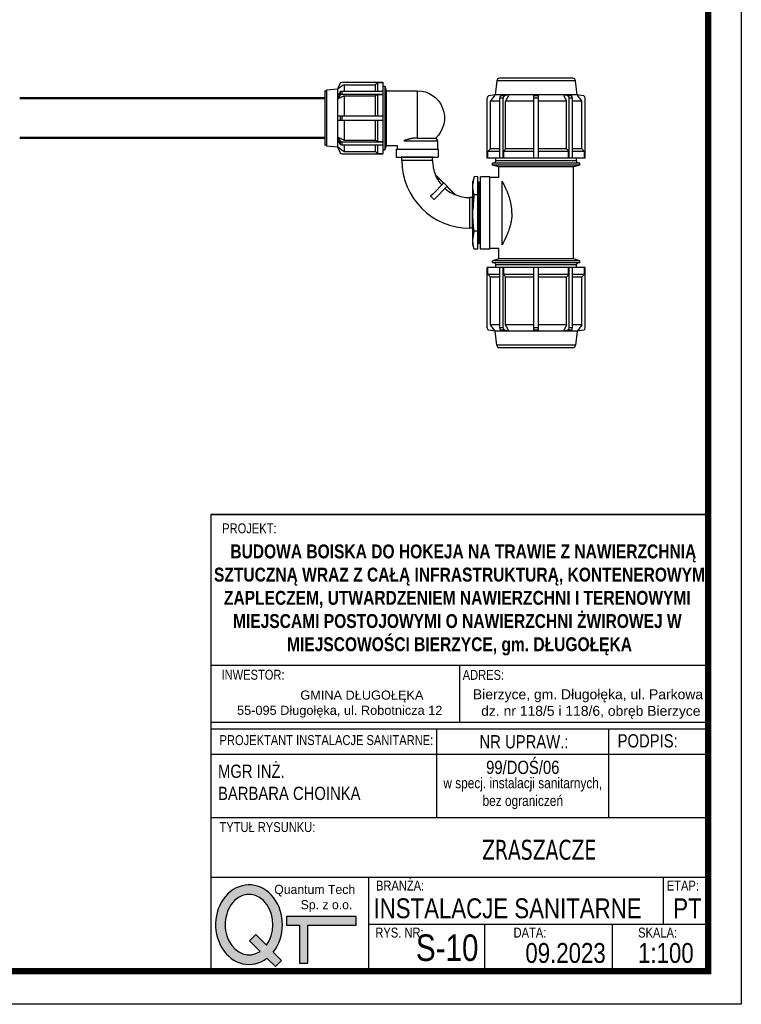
# Model space of a CAD drawing. Extents: x -118729 to -53705, y 33529 to 45095.
# Tile 55 of 83: x -60495 to -59407, y 33529 to 35014. Entities that reach past the tile are written whole.
import ezdxf

# ---------------------------------------------------------------- set-up
doc = ezdxf.new("R2010")
doc.units = 0
doc.header["$LTSCALE"] = 10
doc.header["$MEASUREMENT"] = 0
doc.linetypes.add('phl_thick', pattern=[0])
doc.layers.get('0').update_dxf_attribs({"color": 9, "linetype": 'CONTINUOUS'})
doc.layers.add('AM_0', color=7, linetype='CONTINUOUS', lineweight=50)
doc.layers.add('projection', color=7, linetype='CONTINUOUS')
doc.styles.add('PS-opis-bg', font='txt', dxfattribs={"width": 0.8})

# ---------------------------------------------------------------- blocks, each defined once
blk = doc.blocks.new('A$C37DB20B2')
at = {"layer": 'projection', "color": 7, "linetype": 'phl_thick'}
for p, q in [((24, 122.3), (29, 133.5)), ((31.8, 135.5), (109, 135.5)), ((34.3, 129.4), (36.1, 130.6)), ((36.1, 130.6), (95, 130.6)), ((36.1, 118.5), (36.1, 130.6)), ((95, 130.6), (95.6, 131.2)), ((95, 118.5), (95, 130.6)), ((95.6, 131.2), (96.1, 131.7)), ((96.1, 131.7), (96.7, 132.3)), ((96.7, 132.3), (97.3, 132.9)), ((97.3, 132.9), (97.8, 133.5)), ((97.8, 133.5), (98.4, 134)), ((98.4, 134), (99, 134.6)), ((99, 134.6), (109, 134.6)), ((99, 118.5), (99, 134.6)), ((109, 134.6), (109, 135.5)), ((109, 134.8), (109, 134.8)), ((109, 0.8), (109, 134.8)), ((134.5, 141.8), (213.5, 141.8)), ((134.5, 126.3), (134.5, 141.8)), ((213.5, 126.3), (213.5, 141.8)), ((0, 18.4), (0, 117.1)), ((3, 120.1), (24, 122.3)), ((3, 15.4), (3, 120.1)), ((24, 122.3), (24.2, 122.3)), ((24, 13.3), (24, 122.3)), ((24, 109.1), (29, 117.1)), ((24, 103.5), (29, 111.4)), ((24.2, 122.3), (25.8, 123.4)), ((25.8, 123.4), (27.5, 124.5)), ((27.5, 124.5), (29.1, 125.7)), ((29, 111.4), (29, 117.1)), ((29.1, 125.7), (30.8, 126.9)), ((30.8, 126.9), (32.6, 128.1)), ((31.8, 118.5), (109, 118.5)), ((31.8, 112.8), (31.8, 118.5)), ((31.8, 112.8), (109, 112.8)), ((32.6, 128.1), (34.3, 129.4)), ((97.3, 111), (97.8, 111.4)), ((97.8, 111.4), (98.4, 111.8)), ((98.4, 111.8), (99, 112.2)), ((99, 112.2), (109, 112.2)), ((99, 71.8), (99, 112.2)), ((109, 127.8), (113, 127.8)), ((109, 112.2), (109, 118.5)), ((115.3, 119.3), (113, 127.8)), ((113, 7.8), (113, 127.8)), ((115.3, 119.3), (136, 119.3)), ((115.3, 16.3), (115.3, 119.3)), ((134.5, 126.3), (213.5, 126.3)), ((136, 119.3), (136, 126.3)), ((212, 110.7), (212, 126.3)), ((24, 103.5), (24.2, 103.5)), ((24.2, 103.5), (25.8, 104.3)), ((25.8, 104.3), (27.5, 105.1)), ((27.5, 105.1), (29.1, 105.9)), ((29.1, 105.9), (30.8, 106.7)), ((30.8, 106.7), (32.6, 107.6)), ((32.6, 107.6), (34.3, 108.5)), ((34.3, 108.5), (36.1, 109.4)), ((36.1, 109.4), (95, 109.4)), ((36.1, 71.8), (36.1, 109.4)), ((95, 109.4), (95.6, 109.8)), ((95, 71.8), (95, 109.4)), ((95.6, 109.8), (96.1, 110.2)), ((96.1, 110.2), (96.7, 110.6)), ((96.7, 110.6), (97.3, 111)), ((148.7, 110.7), (212, 110.7)), ((149.3, 110.5), (148.7, 110.7)), ((149.9, 110.3), (149.3, 110.5)), ((150.6, 110), (149.9, 110.3)), ((151.2, 109.8), (150.6, 110)), ((151.9, 109.6), (151.2, 109.8)), ((152.6, 109.3), (151.9, 109.6)), ((153.3, 109.1), (152.6, 109.3)), ((153.9, 108.9), (153.3, 109.1)), ((154.6, 108.7), (153.9, 108.9)), ((155.3, 108.4), (154.6, 108.7)), ((156, 108.2), (155.3, 108.4)), ((156.8, 108), (156, 108.2)), ((157.5, 107.8), (156.8, 108)), ((158.2, 107.6), (157.5, 107.8)), ((158.9, 107.5), (158.2, 107.6)), ((159.7, 107.3), (158.9, 107.5)), ((160.4, 107.1), (159.7, 107.3)), ((161.2, 106.9), (160.4, 107.1)), ((161.9, 106.8), (161.2, 106.9)), ((162.7, 106.6), (161.9, 106.8)), ((163.4, 106.5), (162.7, 106.6)), ((164.2, 106.4), (163.4, 106.5)), ((164.9, 106.2), (164.2, 106.4)), ((165.7, 106.1), (164.9, 106.2)), ((166.5, 106), (165.7, 106.1)), ((167.2, 105.9), (166.5, 106)), ((168, 105.8), (167.2, 105.9)), ((168.7, 105.8), (168, 105.8)), ((169.5, 105.7), (168.7, 105.8)), ((170.3, 105.7), (169.5, 105.7)), ((171, 105.6), (170.3, 105.7)), ((171.8, 105.6), (171, 105.6)), ((172.5, 105.6), (171.8, 105.6)), ((173.3, 105.5), (172.5, 105.6)), ((174, 105.5), (173.3, 105.5)), ((174, 105.5), (209, 105.5)), ((174, 16.3), (174, 105.5)), ((209, 105.5), (212, 110.7)), ((24, 71.8), (109, 71.8)), ((24, 63.8), (109, 63.8)), ((29, 63.8), (29, 71.8)), ((31.8, 63.8), (31.8, 71.8)), ((36.1, 26.1), (36.1, 63.8)), ((95, 26.1), (95, 63.8)), ((99, 23.3), (99, 63.8)), ((109, 63.8), (109, 71.8)), ((29, 24.1), (24, 32)), ((24.2, 32), (24, 32)), ((29, 18.4), (24, 26.4)), ((25.8, 31.2), (24.2, 32)), ((27.5, 30.4), (25.8, 31.2)), ((29.1, 29.6), (27.5, 30.4)), ((29, 18.4), (29, 24.1)), ((30.8, 28.8), (29.1, 29.6)), ((32.6, 27.9), (30.8, 28.8)), ((31.8, 22.7), (109, 22.7)), ((31.8, 17), (31.8, 22.7)), ((34.3, 27), (32.6, 27.9)), ((36.1, 26.1), (34.3, 27)), ((36.1, 26.1), (95, 26.1)), ((95.6, 25.7), (95, 26.1)), ((96.1, 25.3), (95.6, 25.7)), ((96.7, 24.9), (96.1, 25.3)), ((97.3, 24.5), (96.7, 24.9)), ((97.8, 24.1), (97.3, 24.5)), ((98.4, 23.7), (97.8, 24.1)), ((99, 23.3), (98.4, 23.7)), ((99, 23.3), (109, 23.3)), ((109, 22.7), (109, 23.3)), ((109, 17), (109, 22.7)), ((24, 13.3), (3, 15.4)), ((29, 2), (24, 13.3)), ((24.2, 13.2), (24, 13.3)), ((25.8, 12.1), (24.2, 13.2)), ((27.5, 11), (25.8, 12.1)), ((29.1, 9.8), (27.5, 11)), ((30.8, 8.6), (29.1, 9.8)), ((32.6, 7.4), (30.8, 8.6)), ((31.8, 17), (109, 17)), ((31.8, 0), (109, 0)), ((34.3, 6.1), (32.6, 7.4)), ((36.1, 4.9), (34.3, 6.1)), ((36.1, 4.9), (36.1, 17)), ((36.1, 4.9), (95, 4.9)), ((95, 4.9), (95, 17)), ((95.6, 4.3), (95, 4.9)), ((96.1, 3.8), (95.6, 4.3)), ((96.7, 3.2), (96.1, 3.8)), ((97.3, 2.6), (96.7, 3.2)), ((97.8, 2), (97.3, 2.6)), ((98.4, 1.5), (97.8, 2)), ((99, 0.9), (98.4, 1.5)), ((99, 0.9), (99, 17)), ((99, 0.9), (109, 0.9)), ((109, 7.8), (113, 7.8)), ((109, 0), (109, 0.9)), ((109, 0.8), (109, 0.8)), ((113, 7.8), (115.3, 16.3)), ((115.3, 16.3), (174, 16.3))]:
    blk.add_line(p, q, dxfattribs=at)
for centre, radius, start, end in [((31.8, 132.5), 3, 89.9999, 159.9999), ((3, 117.1), 3, 90, 180), ((174, 67.8), 51.5, 270, 47.2009), ((3, 18.4), 3, 180, 270), ((31.8, 3), 3, 200.0001, 270.0001)]:
    blk.add_arc(centre, radius, start, end, dxfattribs=at)
for centre, start_param, end_param in [((31.8, 116.4), 1.570795, 2.792526), ((31.8, 110.7), 1.570795, 2.792527), ((31.8, 24.8), 3.490659, 4.71239), ((31.8, 19.1), 3.49066, 4.71239)]:
    blk.add_ellipse(centre, major_axis=(3, 0), ratio=0.707107, start_param=start_param, end_param=end_param, dxfattribs=at)
blk = doc.blocks.new('A$C4C9C34B3')
at = {"layer": 'projection', "color": 7, "linetype": 'phl_thick'}
for p, q in [((185.6, 197.5), (322.4, 197.5)), ((185.6, 180), (185.6, 197.5)), ((322.4, 180), (322.4, 197.5)), ((5, 166.6), (31, 170)), ((31, 170), (33, 182.5)), ((31.2, 170), (31, 170)), ((31, 15), (31, 170)), ((31.2, 170), (32.8, 171.1)), ((32.8, 171.1), (34.5, 172.3)), ((34.5, 172.3), (36.2, 173.5)), ((36.2, 173.5), (37.9, 174.7)), ((37.3, 185), (151, 185)), ((37.9, 174.7), (39.6, 175.9)), ((39.6, 175.9), (41.4, 177.1)), ((41.4, 177.1), (43.1, 178.4)), ((43.1, 178.4), (133, 178.4)), ((43.1, 161.1), (43.1, 178.4)), ((133, 178.4), (133.7, 179.1)), ((133, 161.1), (133, 178.4)), ((133.7, 179.1), (135.1, 180.5)), ((135.1, 180.5), (135.8, 181.2)), ((135.8, 181.2), (136.5, 181.9)), ((136.5, 181.9), (137.3, 182.7)), ((137.3, 182.7), (138, 183.4)), ((138, 183.4), (151, 183.4)), ((138, 161.1), (138, 183.4)), ((151, 183.4), (151, 185)), ((151, 183.5), (151, 183.5)), ((151, 1.5), (151, 183.5)), ((151, 168.5), (156, 168.5)), ((156, 16.5), (156, 168.5)), ((160, 175), (164, 175)), ((160, 10), (160, 175)), ((167.2, 163), (164, 175)), ((164, 10), (164, 175)), ((185.6, 180), (322.4, 180)), ((187, 163), (187, 180)), ((321, 163), (321, 180)), ((340.8, 163), (344, 175)), ((344, 175), (348, 175)), ((344, 10), (344, 175)), ((348, 10), (348, 175)), ((352, 168.5), (357, 168.5)), ((352, 16.5), (352, 168.5)), ((357, 185), (470.7, 185)), ((357, 183.4), (357, 185)), ((357, 183.5), (357, 183.5)), ((357, 1.5), (357, 183.5)), ((357, 183.4), (370, 183.4)), ((370.7, 182.7), (370, 183.4)), ((370, 161.1), (370, 183.4)), ((371.5, 181.9), (370.7, 182.7)), ((372.2, 181.2), (371.5, 181.9)), ((372.9, 180.5), (372.2, 181.2)), ((374.3, 179.1), (372.9, 180.5)), ((375, 178.4), (374.3, 179.1)), ((375, 178.4), (464.9, 178.4)), ((375, 161.1), (375, 178.4)), ((466.6, 177.1), (464.9, 178.4)), ((464.9, 161.1), (464.9, 178.4)), ((468.4, 175.9), (466.6, 177.1)), ((470.1, 174.7), (468.4, 175.9)), ((471.8, 173.5), (470.1, 174.7)), ((473.5, 172.3), (471.8, 173.5)), ((475.2, 171.1), (473.5, 172.3)), ((477, 170), (475, 182.5)), ((476.8, 170), (475.2, 171.1)), ((476.8, 170), (477, 170)), ((503, 166.6), (477, 170)), ((477, 150.5), (477, 170)), ((0, 23.4), (0, 161.6)), ((5, 18.4), (5, 166.6)), ((31, 150.5), (33, 159.3)), ((31, 144.1), (33, 153)), ((33, 153), (33, 159.3)), ((37.3, 161.1), (151, 161.1)), ((37.3, 154.7), (37.3, 161.1)), ((37.3, 154.7), (151, 154.7)), ((39.6, 148.3), (41.4, 149.2)), ((41.4, 149.2), (43.1, 150)), ((43.1, 150), (133, 150)), ((43.1, 97), (43.1, 150)), ((133, 150), (133.7, 150.5)), ((133, 97), (133, 150)), ((133.7, 150.5), (134.4, 151)), ((134.4, 151), (135.1, 151.5)), ((135.1, 151.5), (135.8, 152)), ((135.8, 152), (136.5, 152.6)), ((136.5, 152.6), (137.3, 153.1)), ((137.3, 153.1), (138, 153.6)), ((138, 153.6), (151, 153.6)), ((138, 97), (138, 153.6)), ((151, 154.7), (151, 161.1)), ((151, 153.6), (151, 154.7)), ((167.2, 163), (187, 163)), ((167.2, 22), (167.2, 163)), ((194.5, 156.2), (193.9, 156.5)), ((193.9, 156.5), (314.1, 156.5)), ((195.2, 155.8), (194.5, 156.2)), ((195.9, 155.4), (195.2, 155.8)), ((196.6, 155.1), (195.9, 155.4)), ((197.3, 154.7), (196.6, 155.1)), ((198, 154.4), (197.3, 154.7)), ((198.7, 154), (198, 154.4)), ((199.4, 153.6), (198.7, 154)), ((200.2, 153.2), (199.4, 153.6)), ((200.9, 152.9), (200.2, 153.2)), ((201.7, 152.5), (200.9, 152.9)), ((202.5, 152.1), (201.7, 152.5)), ((203.3, 151.7), (202.5, 152.1)), ((204.1, 151.3), (203.3, 151.7)), ((204.9, 151), (204.1, 151.3)), ((205.7, 150.6), (204.9, 151)), ((206.5, 150.2), (205.7, 150.6)), ((207.4, 149.8), (206.5, 150.2)), ((208.2, 149.4), (207.4, 149.8)), ((209.1, 149), (208.2, 149.4)), ((209.9, 148.7), (209.1, 149)), ((210.8, 148.3), (209.9, 148.7)), ((297.2, 148.3), (298.1, 148.7)), ((298.1, 148.7), (298.9, 149)), ((298.9, 149), (299.8, 149.4)), ((299.8, 149.4), (300.6, 149.8)), ((300.6, 149.8), (301.5, 150.2)), ((301.5, 150.2), (302.3, 150.6)), ((302.3, 150.6), (303.1, 151)), ((303.1, 151), (303.9, 151.3)), ((303.9, 151.3), (304.7, 151.7)), ((304.7, 151.7), (305.5, 152.1)), ((305.5, 152.1), (306.3, 152.5)), ((306.3, 152.5), (307.1, 152.9)), ((307.1, 152.9), (307.8, 153.2)), ((307.8, 153.2), (308.6, 153.6)), ((308.6, 153.6), (309.3, 154)), ((309.3, 154), (310, 154.4)), ((310, 154.4), (310.7, 154.7)), ((310.7, 154.7), (311.4, 155.1)), ((311.4, 155.1), (312.1, 155.4)), ((312.1, 155.4), (312.8, 155.8)), ((312.8, 155.8), (313.5, 156.2)), ((313.5, 156.2), (314.1, 156.5)), ((321, 163), (340.8, 163)), ((340.8, 22), (340.8, 163)), ((357, 164.5), (357, 164.5)), ((357, 161.1), (470.7, 161.1)), ((357, 154.7), (357, 161.1)), ((357, 154.7), (470.7, 154.7)), ((357, 153.6), (357, 154.7)), ((357, 153.6), (370, 153.6)), ((370.7, 153.1), (370, 153.6)), ((370, 97), (370, 153.6)), ((371.5, 152.6), (370.7, 153.1)), ((372.2, 152), (371.5, 152.6)), ((372.9, 151.5), (372.2, 152)), ((373.6, 151), (372.9, 151.5)), ((374.3, 150.5), (373.6, 151)), ((375, 150), (374.3, 150.5)), ((375, 150), (464.9, 150)), ((375, 97), (375, 150)), ((466.6, 149.2), (464.9, 150)), ((464.9, 97), (464.9, 150)), ((468.4, 148.3), (466.6, 149.2)), ((470.7, 154.7), (470.7, 161.1)), ((477, 150.5), (475, 159.3)), ((475, 153), (475, 159.3)), ((477, 144.1), (475, 153)), ((477, 147.3), (477, 150.5)), ((503, 18.4), (503, 166.6)), ((508, 23.4), (508, 161.6)), ((31.2, 144.1), (31, 144.1)), ((31.2, 144.1), (32.8, 144.9)), ((32.8, 144.9), (34.5, 145.7)), ((34.5, 145.7), (36.2, 146.6)), ((36.2, 146.6), (37.9, 147.4)), ((37.9, 147.4), (39.6, 148.3)), ((211.7, 147.9), (210.8, 148.3)), ((212.6, 147.5), (211.7, 147.9)), ((213.5, 147.2), (212.6, 147.5)), ((214.4, 146.8), (213.5, 147.2)), ((215.3, 146.4), (214.4, 146.8)), ((216.2, 146.1), (215.3, 146.4)), ((217.1, 145.7), (216.2, 146.1)), ((218.1, 145.4), (217.1, 145.7)), ((219, 145), (218.1, 145.4)), ((219.9, 144.7), (219, 145)), ((220.9, 144.3), (219.9, 144.7)), ((221.9, 144), (220.9, 144.3)), ((222.8, 143.7), (221.9, 144)), ((223.8, 143.3), (222.8, 143.7)), ((224.8, 143), (223.8, 143.3)), ((225.7, 142.7), (224.8, 143)), ((226.7, 142.4), (225.7, 142.7)), ((227.7, 142.1), (226.7, 142.4)), ((228.7, 141.8), (227.7, 142.1)), ((229.7, 141.6), (228.7, 141.8)), ((230.7, 141.3), (229.7, 141.6)), ((231.7, 141), (230.7, 141.3)), ((232.7, 140.8), (231.7, 141)), ((233.8, 140.6), (232.7, 140.8)), ((234.8, 140.3), (233.8, 140.6)), ((235.8, 140.1), (234.8, 140.3)), ((236.8, 139.9), (235.8, 140.1)), ((237.9, 139.7), (236.8, 139.9)), ((238.9, 139.5), (237.9, 139.7)), ((239.9, 139.3), (238.9, 139.5)), ((241, 139.2), (239.9, 139.3)), ((242, 139), (241, 139.2)), ((243.1, 138.9), (242, 139)), ((244.1, 138.8), (243.1, 138.9)), ((245.1, 138.6), (244.1, 138.8)), ((246.2, 138.5), (245.1, 138.6)), ((247.2, 138.5), (246.2, 138.5)), ((248.3, 138.4), (247.2, 138.5)), ((249.3, 138.3), (248.3, 138.4)), ((250.4, 138.3), (249.3, 138.3)), ((251.4, 138.2), (250.4, 138.3)), ((252.4, 138.2), (251.4, 138.2)), ((253.5, 138.2), (252.4, 138.2)), ((253.5, 138.2), (254.5, 138.2)), ((254.5, 138.2), (255.6, 138.2)), ((255.6, 138.2), (256.6, 138.2)), ((256.6, 138.2), (257.6, 138.3)), ((257.6, 138.3), (258.7, 138.3)), ((258.7, 138.3), (259.7, 138.4)), ((259.7, 138.4), (260.8, 138.5)), ((260.8, 138.5), (261.8, 138.5)), ((261.8, 138.5), (262.9, 138.6)), ((262.9, 138.6), (263.9, 138.8)), ((263.9, 138.8), (264.9, 138.9)), ((264.9, 138.9), (266, 139)), ((266, 139), (267, 139.2)), ((267, 139.2), (268.1, 139.3)), ((268.1, 139.3), (269.1, 139.5)), ((269.1, 139.5), (270.1, 139.7)), ((270.1, 139.7), (271.2, 139.9)), ((271.2, 139.9), (272.2, 140.1)), ((272.2, 140.1), (273.2, 140.3)), ((273.2, 140.3), (274.2, 140.6)), ((274.2, 140.6), (275.3, 140.8)), ((275.3, 140.8), (276.3, 141)), ((276.3, 141), (277.3, 141.3)), ((277.3, 141.3), (278.3, 141.6)), ((278.3, 141.6), (279.3, 141.8)), ((279.3, 141.8), (280.3, 142.1)), ((280.3, 142.1), (281.3, 142.4)), ((281.3, 142.4), (282.3, 142.7)), ((282.3, 142.7), (283.2, 143)), ((283.2, 143), (284.2, 143.3)), ((284.2, 143.3), (285.2, 143.7)), ((285.2, 143.7), (286.1, 144)), ((286.1, 144), (287.1, 144.3)), ((287.1, 144.3), (288.1, 144.7)), ((288.1, 144.7), (289, 145)), ((289, 145), (289.9, 145.4)), ((289.9, 145.4), (290.9, 145.7)), ((290.9, 145.7), (291.8, 146.1)), ((291.8, 146.1), (292.7, 146.4)), ((292.7, 146.4), (293.6, 146.8)), ((293.6, 146.8), (294.5, 147.2)), ((294.5, 147.2), (295.4, 147.5)), ((295.4, 147.5), (296.3, 147.9)), ((296.3, 147.9), (297.2, 148.3)), ((470.1, 147.4), (468.4, 148.3)), ((471.8, 146.6), (470.1, 147.4)), ((473.5, 145.7), (471.8, 146.6)), ((475.2, 144.9), (473.5, 145.7)), ((476.8, 144.1), (475.2, 144.9)), ((476.8, 144.1), (477, 144.1)), ((477, 144.1), (477, 147.3)), ((477, 97), (477, 144.1)), ((31, 97), (151, 97)), ((33, 88), (33, 97)), ((37.3, 88), (37.3, 97)), ((151, 88), (151, 97)), ((357, 97), (470.7, 97)), ((357, 88), (357, 97)), ((470.7, 97), (475, 97)), ((470.7, 88), (470.7, 97)), ((475, 97), (477, 97)), ((475, 88), (475, 97)), ((477, 92.5), (477, 97)), ((31, 88), (151, 88)), ((43.1, 35), (43.1, 88)), ((133, 35), (133, 88)), ((138, 31.4), (138, 88)), ((357, 88), (470.7, 88)), ((370, 31.4), (370, 88)), ((375, 35), (375, 88)), ((464.9, 35), (464.9, 88)), ((470.7, 88), (475, 88)), ((475, 88), (477, 88)), ((477, 88), (477, 92.5)), ((477, 40.9), (477, 88)), ((33, 32), (31, 40.9)), ((31, 40.9), (31.2, 40.9)), ((32.8, 40.1), (31.2, 40.9)), ((34.5, 39.3), (32.8, 40.1)), ((36.2, 38.4), (34.5, 39.3)), ((37.9, 37.6), (36.2, 38.4)), ((39.6, 36.7), (37.9, 37.6)), ((468.4, 36.7), (470.1, 37.6)), ((470.1, 37.6), (471.8, 38.4)), ((471.8, 38.4), (473.5, 39.3)), ((473.5, 39.3), (475.2, 40.1)), ((475, 32), (477, 40.9)), ((475.2, 40.1), (476.8, 40.9)), ((477, 40.9), (476.8, 40.9)), ((477, 15), (477, 40.9)), ((33, 25.7), (31, 34.5)), ((33, 25.7), (33, 32)), ((37.3, 30.3), (151, 30.3)), ((37.3, 23.9), (37.3, 30.3)), ((37.3, 23.9), (151, 23.9)), ((41.4, 35.8), (39.6, 36.7)), ((43.1, 35), (41.4, 35.8)), ((43.1, 35), (133, 35)), ((43.1, 6.6), (43.1, 23.9)), ((133.7, 34.5), (133, 35)), ((133, 6.6), (133, 23.9)), ((134.4, 34), (133.7, 34.5)), ((135.1, 33.5), (134.4, 34)), ((135.8, 33), (135.1, 33.5)), ((136.5, 32.4), (135.8, 33)), ((137.3, 31.9), (136.5, 32.4)), ((138, 31.4), (137.3, 31.9)), ((138, 31.4), (151, 31.4)), ((138, 1.6), (138, 23.9)), ((151, 30.3), (151, 31.4)), ((151, 23.9), (151, 30.3)), ((164, 10), (167.2, 22)), ((167.2, 22), (340.8, 22)), ((344, 10), (340.8, 22)), ((357, 31.4), (370, 31.4)), ((357, 23.9), (357, 31.4)), ((357, 30.3), (470.7, 30.3)), ((357, 23.9), (470.7, 23.9)), ((370, 31.4), (370.7, 31.9)), ((370, 1.6), (370, 23.9)), ((370.7, 31.9), (371.5, 32.4)), ((371.5, 32.4), (372.2, 33)), ((372.2, 33), (372.9, 33.5)), ((372.9, 33.5), (373.6, 34)), ((373.6, 34), (374.3, 34.5)), ((374.3, 34.5), (375, 35)), ((375, 35), (464.9, 35)), ((375, 6.6), (375, 23.9)), ((464.9, 35), (466.6, 35.8)), ((464.9, 6.6), (464.9, 23.9)), ((466.6, 35.8), (468.4, 36.7)), ((470.7, 23.9), (470.7, 30.3)), ((475, 25.7), (477, 34.5)), ((475, 25.7), (475, 32)), ((31, 15), (5, 18.4)), ((33, 2.5), (31, 15)), ((31, 15), (31.2, 15)), ((32.8, 13.9), (31.2, 15)), ((34.5, 12.7), (32.8, 13.9)), ((36.2, 11.5), (34.5, 12.7)), ((37.9, 10.3), (36.2, 11.5)), ((39.6, 9.1), (37.9, 10.3)), ((41.4, 7.9), (39.6, 9.1)), ((43.1, 6.6), (41.4, 7.9)), ((43.1, 6.6), (133, 6.6)), ((133.7, 5.9), (133, 6.6)), ((135.1, 4.5), (133.7, 5.9)), ((135.8, 3.8), (135.1, 4.5)), ((136.5, 3.1), (135.8, 3.8)), ((137.3, 2.3), (136.5, 3.1)), ((138, 1.6), (137.3, 2.3)), ((138, 1.6), (151, 1.6)), ((151, 16.5), (156, 16.5)), ((151, 0), (151, 1.6)), ((151, 1.5), (151, 1.5)), ((160, 10), (164, 10)), ((344, 10), (348, 10)), ((352, 16.5), (357, 16.5)), ((357, 1.6), (370, 1.6)), ((357, 0), (357, 1.6)), ((357, 1.5), (357, 1.5)), ((370, 1.6), (370.7, 2.3)), ((370.7, 2.3), (371.5, 3.1)), ((371.5, 3.1), (372.2, 3.8)), ((372.2, 3.8), (372.9, 4.5)), ((372.9, 4.5), (374.3, 5.9)), ((374.3, 5.9), (375, 6.6)), ((375, 6.6), (464.9, 6.6)), ((464.9, 6.6), (466.6, 7.9)), ((466.6, 7.9), (468.4, 9.1)), ((468.4, 9.1), (470.1, 10.3)), ((470.1, 10.3), (471.8, 11.5)), ((471.8, 11.5), (473.5, 12.7)), ((473.5, 12.7), (475.2, 13.9)), ((475, 2.5), (477, 15)), ((475.2, 13.9), (476.8, 15)), ((477, 15), (476.8, 15)), ((477, 15), (503, 18.4)), ((37.3, 0), (151, 0)), ((357, 0), (470.7, 0))]:
    blk.add_line(p, q, dxfattribs=at)
for centre, radius, start, end in [((37.3, 180), 5, 90, 150), ((156, 172.5), 4, 270, 0), ((352, 172.5), 4, 180, 270), ((470.7, 180), 5, 30, 90), ((5, 161.6), 5, 90, 180), ((503, 161.6), 5, 0, 90), ((5, 23.4), 5, 180, 270), ((503, 23.4), 5, 270, 0), ((37.3, 5), 5, 210, 270), ((156, 12.5), 4, 0, 90), ((352, 12.5), 4, 90, 180), ((470.7, 5), 5, 270, 330)]:
    blk.add_arc(centre, radius, start, end, dxfattribs=at)
for centre, start_param, end_param in [((37.3, 157.6), 1.570796, 2.617993), ((37.3, 151.2), 1.570796, 2.617993), ((470.7, 157.6), 0.5236, 1.570797), ((470.7, 151.2), 0.523599, 1.570797), ((37.3, 33.8), 3.665192, 4.712389), ((37.3, 27.4), 3.665193, 4.712389), ((470.7, 33.8), 4.712389, 5.759586), ((470.7, 27.4), 4.712389, 5.759585)]:
    blk.add_ellipse(centre, major_axis=(5, 0), ratio=0.707107, start_param=start_param, end_param=end_param, dxfattribs=at)
blk = doc.blocks.new('zw$C8BF')
h = blk.add_hatch(color=256)
edge = h.paths.add_edge_path()
edge.add_line((6.45, 1.06), (7.51, 0))
edge.add_line((7.51, 0), (8.29, 0.78))
edge.add_line((8.29, 0.78), (7.24, 1.83))
edge.add_ellipse((4.2, 5.28), major_axis=(0, 5), ratio=0.84, start_angle=226.3587, end_angle=572.4392)
edge = h.paths.add_edge_path(flags=16)
edge.add_line((4.26, 3.25), (5.6, 1.92))
edge.add_ellipse((4.2, 5.28), major_axis=(0, -3.8), ratio=0.789474, start_angle=-313.1631, end_angle=27.7397, ccw=False)
edge.add_line((6.39, 2.68), (5.04, 4.03))
edge.add_line((5.04, 4.03), (4.26, 3.25))
blk.add_hatch(color=256).paths.add_polyline_path([(8.92, 6.29), (8.92, 5.23), (10.55, 5.23), (10.55, 0.42), (11.6, 0.42), (11.6, 5.23), (17.67, 5.23), (17.67, 6.29)])
for points in [[(11.6, 5.23), (17.67, 5.23), (17.67, 6.29), (8.92, 6.29), (8.92, 5.23), (10.55, 5.23)], [(10.55, 5.23), (10.55, 0.42), (11.6, 0.42), (11.6, 5.23)], [(6.39, 2.68), (5.04, 4.03), (4.26, 3.25), (5.6, 1.92)], [(6.45, 1.06), (7.51, 0), (8.29, 0.78), (7.24, 1.83)]]:
    blk.add_lwpolyline(points)
for major_axis, ratio, start_param, end_param in [((0, 5), 0.84, 3.950705, 9.990949), ((0, 3.8), 0.789474, 3.95905, 9.908927)]:
    blk.add_ellipse((4.2, 5.28), major_axis=major_axis, ratio=ratio, start_param=start_param, end_param=end_param)
at = {"insert": (6.89, 10.28), "char_height": 1.15, "width": 10.7802, "attachment_point": 1}
blk.add_mtext('{\\f@MS UI Gothic|b0|i0|c238|p34;\\W1.11329; }{\\f@MS UI Gothic|b0|i0|c238|p34;Quantum Tech }\\P{\\f@MS UI Gothic|b0|i0|c238|p34;\\W8.89534; }{\\f@MS UI Gothic|b0|i0|c238|p34;Sp. z o.o.}', dxfattribs=at)

msp = doc.modelspace()

# ---------------------------------------------------------------- linework, layer by layer
for p, q in [((-60207.14, 34267.45), (-59457.14, 34267.45)), ((-59457.14, 34267.45), (-60207.14, 34267.45)), ((-60207.14, 34267.45), (-60207.14, 33578.92)), ((-59457.14, 33578.92), (-59457.14, 34267.45)), ((-60207.14, 34040.16), (-59457.14, 34040.16)), ((-59832.14, 34040.16), (-59832.14, 33954.5)), ((-60207.14, 33954.5), (-59457.14, 33954.5)), ((-60207.14, 33944.5), (-59457.14, 33944.5)), ((-60207.14, 33944.5), (-59457.14, 33944.5)), ((-60207.14, 33944.5), (-59457.14, 33944.5)), ((-60207.14, 33944.5), (-59457.14, 33944.5)), ((-60207.14, 33944.5), (-59457.14, 33944.5)), ((-60207.14, 33944.5), (-59457.14, 33944.5)), ((-60207.14, 33944.5), (-59457.14, 33944.5)), ((-60207.14, 33944.5), (-59457.14, 33944.5)), ((-60207.14, 33944.5), (-59457.14, 33944.5)), ((-60207.14, 33944.5), (-59457.14, 33944.5)), ((-59866.34, 33944.5), (-59866.34, 33944.5)), ((-59866.34, 33810.66), (-59866.34, 33944.5)), ((-59607.07, 33944.5), (-59607.07, 33944.5)), ((-59607.07, 33810.66), (-59607.07, 33944.5)), ((-60207.14, 33906.41), (-59457.14, 33906.41)), ((-60207.14, 33810.66), (-59457.14, 33810.66)), ((-60207.14, 33810.66), (-59457.14, 33810.66)), ((-60207.14, 33810.66), (-59457.14, 33810.66)), ((-60207.14, 33810.66), (-59457.14, 33810.66)), ((-60207.14, 33810.66), (-59457.14, 33810.66)), ((-60207.14, 33810.66), (-59457.14, 33810.66)), ((-60207.14, 33810.66), (-59457.14, 33810.66)), ((-60207.14, 33810.66), (-59457.14, 33810.66)), ((-60207.14, 33810.66), (-59457.14, 33810.66)), ((-60207.14, 33810.66), (-59457.14, 33810.66)), ((-60207.14, 33810.66), (-59457.14, 33810.66)), ((-60207.14, 33810.66), (-59457.14, 33810.66)), ((-60207.14, 33810.66), (-59457.14, 33810.66)), ((-60207.14, 33810.66), (-59457.14, 33810.66)), ((-60207.14, 33810.66), (-59457.14, 33810.66)), ((-60207.14, 33810.66), (-59457.14, 33810.66)), ((-60207.14, 33810.66), (-59457.14, 33810.66)), ((-60207.14, 33810.66), (-59457.14, 33810.66)), ((-60207.14, 33810.66), (-59457.14, 33810.66)), ((-59866.34, 33810.66), (-59866.34, 33810.66)), ((-59607.07, 33810.66), (-59607.07, 33810.66)), ((-60207.14, 33720.66), (-59457.14, 33720.66)), ((-60207.14, 33720.66), (-59457.14, 33720.66)), ((-60207.14, 33720.66), (-59457.14, 33720.66)), ((-59968.95, 33578.92), (-59968.95, 33720.66)), ((-59524.58, 33649.79), (-59524.58, 33720.66)), ((-59968.95, 33649.79), (-59457.14, 33649.79)), ((-59793.9, 33578.92), (-59793.9, 33649.79)), ((-59601.44, 33578.92), (-59601.44, 33649.79)), ((-60207.14, 33578.92), (-59457.14, 33578.92)), ((-60207.14, 33578.92), (-59457.14, 33578.92)), ((-60207.14, 33578.92), (-59457.14, 33578.92)), ((-60207.14, 33578.92), (-59457.14, 33578.92)), ((-60207.14, 33578.92), (-59457.14, 33578.92)), ((-60207.14, 33578.92), (-59457.14, 33578.92))]:
    msp.add_line(p, q)
msp.add_lwpolyline([(-63607.14, 36498.92), (-59407.14, 36498.92), (-59407.14, 33528.92), (-63607.14, 33528.92)], close=True)
at = {"const_width": 10}
msp.add_lwpolyline([(-63507.14, 33578.92), (-63507.14, 36448.92), (-59457.14, 36448.92), (-59457.14, 33578.92)], close=True, dxfattribs=at)
at = {"layer": 'AM_0'}
for p, q in [((-60495.39, 34895.64), (-60035.09, 34895.64)), ((-60495.39, 34835.64), (-60035.09, 34835.64))]:
    msp.add_line(p, q, dxfattribs=at)
at = {"layer": 'projection', "color": 7, "linetype": 'phl_thick'}
for p, q in [((-59871.82, 34806.44), (-59919.96, 34806.44)), ((-59919.05, 34801.64), (-59919.05, 34806.04)), ((-59872.73, 34806.04), (-59919.05, 34806.04)), ((-59872.73, 34801.64), (-59919.05, 34801.64)), ((-59872.73, 34801.64), (-59872.73, 34806.04)), ((-59856.14, 34767.28), (-59868.57, 34779.71)), ((-59868.5, 34779.66), (-59868.57, 34779.71)), ((-59868.43, 34779.62), (-59868.5, 34779.66)), ((-59868.38, 34779.59), (-59868.43, 34779.62)), ((-59868.33, 34779.57), (-59868.38, 34779.59)), ((-59868.28, 34779.55), (-59868.33, 34779.57)), ((-59868.25, 34779.54), (-59868.28, 34779.55)), ((-59868.23, 34779.55), (-59868.25, 34779.54)), ((-59868.22, 34779.61), (-59868.23, 34779.64)), ((-59856, 34767.42), (-59868.23, 34779.64)), ((-59868.22, 34779.56), (-59868.23, 34779.55)), ((-59868.21, 34779.58), (-59868.22, 34779.61)), ((-59868.21, 34779.58), (-59868.22, 34779.56)), ((-59855.72, 34767.7), (-59872.41, 34751.01)), ((-59850.63, 34762.61), (-59855.72, 34767.7)), ((-59809.98, 34776.99), (-59811.89, 34769.88)), ((-59811.89, 34675), (-59811.89, 34769.88)), ((-59811.82, 34766.75), (-59811.89, 34765.78)), ((-59811.74, 34767.72), (-59811.82, 34766.75)), ((-59811.63, 34768.7), (-59811.74, 34767.72)), ((-59811.5, 34769.68), (-59811.63, 34768.7)), ((-59811.35, 34770.68), (-59811.5, 34769.68)), ((-59811.18, 34771.68), (-59811.35, 34770.68)), ((-59810.99, 34772.7), (-59811.18, 34771.68)), ((-59810.77, 34773.74), (-59810.99, 34772.7)), ((-59810.53, 34774.8), (-59810.77, 34773.74)), ((-59810.27, 34775.88), (-59810.53, 34774.8)), ((-59809.98, 34776.99), (-59810.27, 34775.88)), ((-59804.69, 34777.2), (-59809.98, 34776.99)), ((-59804.69, 34667.68), (-59804.69, 34777.2)), ((-59804.69, 34764.38), (-59804.69, 34764.72)), ((-59804.69, 34764.03), (-59804.69, 34764.38)), ((-59804.69, 34763.7), (-59804.69, 34764.03)), ((-59803.53, 34676.15), (-59803.53, 34768.74)), ((-59802.39, 34768.7), (-59803.53, 34768.74)), ((-59802.39, 34676.18), (-59802.39, 34768.7)), ((-59801.49, 34767.97), (-59802.39, 34768.7)), ((-59801.49, 34676.91), (-59801.49, 34767.97)), ((-59800.54, 34767.94), (-59801.49, 34767.97)), ((-59872.41, 34751.01), (-59875.65, 34747.77)), ((-59850.63, 34762.61), (-59870.56, 34742.68)), ((-59838.62, 34749.76), (-59851.05, 34762.19)), ((-59838.69, 34750.1), (-59850.91, 34762.33)), ((-59838.78, 34750.1), (-59838.79, 34750.08)), ((-59838.78, 34750.04), (-59838.79, 34750.08)), ((-59838.77, 34750.11), (-59838.78, 34750.1)), ((-59838.76, 34750), (-59838.78, 34750.04)), ((-59838.75, 34750.12), (-59838.77, 34750.11)), ((-59838.74, 34749.95), (-59838.76, 34750)), ((-59838.72, 34750.11), (-59838.75, 34750.12)), ((-59838.71, 34749.9), (-59838.74, 34749.95)), ((-59838.69, 34750.1), (-59838.72, 34750.11)), ((-59838.67, 34749.83), (-59838.71, 34749.9)), ((-59838.62, 34749.76), (-59838.67, 34749.83)), ((-59811.82, 34759.88), (-59811.89, 34760.84)), ((-59811.74, 34758.91), (-59811.82, 34759.88)), ((-59811.63, 34757.94), (-59811.74, 34758.91)), ((-59811.5, 34756.96), (-59811.63, 34757.94)), ((-59811.35, 34755.97), (-59811.5, 34756.96)), ((-59811.18, 34754.98), (-59811.35, 34755.97)), ((-59810.99, 34753.96), (-59811.18, 34754.98)), ((-59810.77, 34752.94), (-59810.99, 34753.96)), ((-59810.53, 34751.89), (-59810.77, 34752.94)), ((-59810.27, 34750.82), (-59810.53, 34751.89)), ((-59809.98, 34749.73), (-59810.27, 34750.82)), ((-59809.98, 34749.73), (-59810.27, 34747.52)), ((-59804.69, 34749.84), (-59809.98, 34749.73)), ((-59804.69, 34763.37), (-59804.69, 34763.7)), ((-59804.69, 34763.37), (-59804.69, 34763.03)), ((-59804.69, 34763.03), (-59804.69, 34762.69)), ((-59804.69, 34762.69), (-59804.69, 34762.34)), ((-59874.85, 34746.98), (-59875.65, 34747.77)), ((-59874.05, 34746.19), (-59874.85, 34746.98)), ((-59873.27, 34745.41), (-59874.05, 34746.19)), ((-59872.52, 34744.65), (-59873.27, 34745.41)), ((-59871.81, 34743.94), (-59872.52, 34744.65)), ((-59871.16, 34743.29), (-59871.81, 34743.94)), ((-59870.56, 34742.68), (-59871.16, 34743.29)), ((-59816.69, 34699.28), (-59816.69, 34745.6)), ((-59812.29, 34745.6), (-59816.69, 34745.6)), ((-59812.29, 34699.28), (-59812.29, 34745.6)), ((-59811.89, 34698.37), (-59811.89, 34746.51)), ((-59811.5, 34735.14), (-59811.63, 34733.17)), ((-59811.35, 34737.12), (-59811.5, 34735.14)), ((-59811.18, 34739.14), (-59811.35, 34737.12)), ((-59810.99, 34741.18), (-59811.18, 34739.14)), ((-59810.77, 34743.25), (-59810.99, 34741.18)), ((-59810.53, 34745.37), (-59810.77, 34743.25)), ((-59810.27, 34747.52), (-59810.53, 34745.37)), ((-59811.82, 34729.26), (-59811.89, 34727.32)), ((-59811.74, 34731.21), (-59811.82, 34729.26)), ((-59811.63, 34733.17), (-59811.74, 34731.21)), ((-59804.69, 34724.04), (-59804.69, 34724.7)), ((-59804.69, 34723.39), (-59804.69, 34724.04)), ((-59804.69, 34722.75), (-59804.69, 34723.39)), ((-59804.69, 34722.13), (-59804.69, 34722.75)), ((-59804.69, 34722.13), (-59804.69, 34721.49)), ((-59804.69, 34721.49), (-59804.69, 34720.85)), ((-59804.69, 34720.85), (-59804.69, 34720.19)), ((-59811.82, 34715.62), (-59811.89, 34717.56)), ((-59811.74, 34713.68), (-59811.82, 34715.62)), ((-59811.63, 34711.72), (-59811.74, 34713.68)), ((-59811.5, 34709.75), (-59811.63, 34711.72)), ((-59811.35, 34707.77), (-59811.5, 34709.75)), ((-59811.18, 34705.76), (-59811.35, 34707.77)), ((-59810.99, 34703.72), (-59811.18, 34705.76)), ((-59812.29, 34699.28), (-59816.69, 34699.28)), ((-59811.18, 34689.94), (-59811.35, 34688.95)), ((-59810.99, 34690.95), (-59811.18, 34689.94)), ((-59810.77, 34701.65), (-59810.99, 34703.72)), ((-59810.77, 34691.98), (-59810.99, 34690.95)), ((-59810.53, 34699.53), (-59810.77, 34701.65)), ((-59810.53, 34693.02), (-59810.77, 34691.98)), ((-59810.27, 34697.38), (-59810.53, 34699.53)), ((-59810.27, 34694.08), (-59810.53, 34693.02)), ((-59809.98, 34695.17), (-59810.27, 34697.38)), ((-59809.98, 34695.17), (-59810.27, 34694.08)), ((-59804.69, 34695.07), (-59809.98, 34695.17)), ((-59811.82, 34685.05), (-59811.89, 34684.09)), ((-59811.82, 34678.12), (-59811.89, 34679.08)), ((-59809.98, 34667.89), (-59811.89, 34675)), ((-59811.74, 34686.02), (-59811.82, 34685.05)), ((-59811.74, 34677.15), (-59811.82, 34678.12)), ((-59811.63, 34686.99), (-59811.74, 34686.02)), ((-59811.63, 34676.17), (-59811.74, 34677.15)), ((-59811.5, 34687.96), (-59811.63, 34686.99)), ((-59811.5, 34675.19), (-59811.63, 34676.17)), ((-59811.35, 34688.95), (-59811.5, 34687.96)), ((-59811.35, 34674.2), (-59811.5, 34675.19)), ((-59802.39, 34676.18), (-59803.53, 34676.15)), ((-59801.49, 34676.91), (-59802.39, 34676.18)), ((-59800.54, 34676.94), (-59801.49, 34676.91)), ((-59811.18, 34673.19), (-59811.35, 34674.2)), ((-59810.99, 34672.17), (-59811.18, 34673.19)), ((-59810.77, 34671.14), (-59810.99, 34672.17)), ((-59810.53, 34670.08), (-59810.77, 34671.14)), ((-59810.27, 34669), (-59810.53, 34670.08)), ((-59809.98, 34667.89), (-59810.27, 34669)), ((-59804.69, 34667.68), (-59809.98, 34667.89))]:
    msp.add_line(p, q, dxfattribs=at)
for centre, radius, start, end in [((-59919.45, 34806.04), 0.4, 0, 90.00009), ((-59816.69, 34801.64), 102.36, 180, 270), ((-59872.33, 34806.04), 0.4, 89.99991, 180), ((-59816.69, 34801.64), 56.04, 180, 203.11112), ((-59816.69, 34801.64), 56.32, 202.91401, 221.33523), ((-59803.49, 34769.93), 1.2, 180.00001, 268.21002), ((-59816.69, 34801.64), 56.32, 228.66477, 247.08599), ((-59816.69, 34801.64), 56.04, 246.88888, 270), ((-59812.29, 34746), 0.4, 270, 359.87266), ((-59812.29, 34698.88), 0.4, 0.12734, 90), ((-59803.49, 34674.95), 1.2, 91.78998, 179.99999)]:
    msp.add_arc(centre, radius, start, end, dxfattribs=at)

# ---------------------------------------------------------------- block references
at = {"xscale": 12, "yscale": 12, "zscale": 12}
msp.add_blockref('zw$C8BF', (-60199.93, 33585.72), dxfattribs=at)
at = {"layer": 'AM_0', "yscale": 0.8000000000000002, "zscale": 0.8000000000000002}
for name, p, xscale, rotation in [('A$C37DB20B2', (-60035.09, 34919.84), -0.8000000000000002, 180), ('A$C4C9C34B3', (-59642.54, 34519.24), 0.8000000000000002, 90)]:
    msp.add_blockref(name, p, dxfattribs=dict(at, xscale=xscale, rotation=rotation))

# ---------------------------------------------------------------- texts
at = {"style": 'PS-opis-bg'}
for s, insert, char_height, width, attachment_point in [('{\\fArial|b0|i0|c238|p34;PROJEKT:}', (-60190, 34254.23), 15, 303.3629, 1), ('{\\fArial|b1|i0|c128|p34;\\W2.57821; }{\\fArial|b1|i0|c128|p34;\\H1.16667x;BUDOWA BOISKA DO HOKEJA NA TRAWIE Z NAWIERZCHNIĄ }{\\fArial|b1|i0|c128|p34;\\W2.57821; }{\\fArial|b1|i0|c128|p34;\\H1.16667x;SZTUCZNĄ WRAZ Z CAŁĄ INFRASTRUKTURĄ, KONTENEROWYM }{\\fArial|b1|i0|c128|p34;\\W2.57821; }{\\fArial|b1|i0|c128|p34;\\H1.16667x;ZAPLECZEM, UTWARDZENIEM NAWIERZCHNI I TERENOWYMI }{\\fArial|b1|i0|c128|p34;\\W2.57821; }{\\fArial|b1|i0|c128|p34;\\H1.16667x;MIEJSCAMI POSTOJOWYMI O NAWIERZCHNI ŻWIROWEJ W }{\\fArial|b1|i0|c128|p34;\\W2.57821; }{\\fArial|b1|i0|c128|p34;\\H1.16667x;MIEJSCOWOŚCI BIERZYCE, gm. DŁUGOŁĘKA}', (-59832.14, 34138.74), 18, 750, 5), ('{\\fArial|b0|i0|c238|p34;INWESTOR:\\P}', (-60190.98, 34033.45), 15, 303.3629, 1), ('{\\fArial|b0|i0|c238|p34;ADRES:}', (-59827.34, 34033.23), 15, 303.3629, 1), ('{\\fArial|b0|i0|c238|p34;PROJEKTANT INSTALACJE SANITARNE:}', (-60194.02, 33934.89), 15, 342.5322, 1), ('{\\fArial|b0|i0|c238|p34;NR UPRAW.:}', (-59801.95, 33934.89), 20, 166.5345, 1), ('{\\fArial|b0|i0|c238|p34;PODPIS:}', (-59593.73, 33936.3), 20, 166.5345, 1), ('{\\fArial|b0|i0|c238|p34;MGR INŻ. \\PBARBARA CHOINKA}', (-60196.31, 33890.41), 20, 659.9086, 1), ('{\\fArial|b0|i0|c238|p34;99/DOŚ/06}', (-59736.7, 33886.14), 20, 259.2699, 5), ('{\\fArial|b0|i0|c238|p34;w specj. instalacji sanitarnych, }{\\fArial|b0|i0|c238|p34;bez ograniczeń}', (-59736.7, 33846.92), 16, 259.2699, 5), ('{\\fArial|b0|i0|c238|p34;TYTUŁ RYSUNKU:}', (-60194.02, 33803.75), 15, 303.3629, 1), ('{\\fTahoma|b0|i0|c238|p34;ZRASZACZE}', (-59798.15, 33777), 30, 892.1281, 1), ('{\\fArial|b0|i0|c238|p34;BRANŻA:}', (-59958.04, 33715.46), 15, 140.791, 1), ('{\\fArial|b0|i0|c238|p34;ETAP:}', (-59519.46, 33715.46), 15, 55.8302, 1), ('{\\fArial|b0|i0|c238|p34;INSTALACJE SANITARNE}', (-59961.8, 33688.73), 30, 437.225, 1), ('{\\fArial|b0|i0|c238|p34;PT}', (-59509.75, 33688.73), 30, 291.2258, 1), ('{\\fArial|b0|i0|c238|p34;RYS. NR:}', (-59958.99, 33644.59), 15, 140.791, 1), ('{\\fArial|b0|i0|c238|p34;DATA:}', (-59750.59, 33644.59), 15, 78.879, 1), ('{\\fArial|b0|i0|c238|p34;SKALA:}', (-59562.72, 33644.59), 15, 78.879, 1), ('{\\fArial|b0|i0|c238|p34;S-10}', (-59850.71, 33614.03), 40, 111.0738, 5), ('{\\fArial|b0|i0|c238|p34;09.2023}', (-59732.78, 33621.37), 30, 122.7148, 1), ('{\\fArial|b0|i0|c238|p34;1:100}', (-59562.85, 33621.37), 30, 122.7148, 1)]:
    msp.add_mtext(s, dxfattribs=dict(at, insert=insert, char_height=char_height, width=width, attachment_point=attachment_point))
at = {"char_height": 15, "width": 375, "attachment_point": 5}
for s, insert in [('{\\fArial|b0|i0|c238|p34;\\W2.17542; }{\\fArial|b0|i0|c238|p34;Bierzyce, gm. Długołęka, ul. Parkowa}\\P{\\fArial|b0|i0|c238|p34;\\W3.63939; }{\\A1;\\fArial|b0|i0|c238|p34;dz. nr 118/5 i 118/6, obręb Bierzyce}', (-59644.64, 33981.73)), ('{\\fArial|b0|i0|c238|p34;\\W6.91947;  }{\\A1;\\fArial|b0|i0|c238|p34;\\H0.91667x;GMINA DŁUGOŁĘKA}\\P{\\fArial|b0|i0|c238|p34;\\W2.34509; }{\\A1;\\fArial|b0|i0|c238|p34;\\H0.91667x;55-095 Długołęka, ul. Robotnicza 12}', (-60019.64, 33981.73))]:
    msp.add_mtext(s, dxfattribs=dict(at, insert=insert))

doc.saveas('drawing.dxf')
